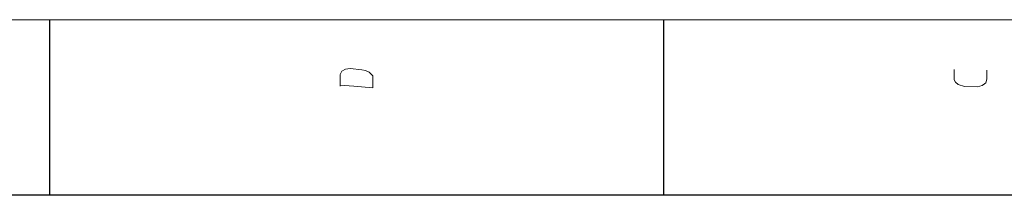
# Model space of a CAD drawing. Extents: x 0 to 841, y 0 to 594.
# Tile 78 of 88: x 628 to 712, y 574 to 589. Entities that reach past the tile are written whole.
import ezdxf

# ---------------------------------------------------------------- set-up
doc = ezdxf.new("R2010")
doc.units = 0

msp = doc.modelspace()

# ---------------------------------------------------------------- linework, layer by layer
at = {"lineweight": 13}
msp.add_line((5, 589), (836, 589), dxfattribs=at)
at = {"color": 7, "lineweight": 25, "ltscale": 0.375}
for p, q in [((630.5, 574), (630.5, 589)), ((683, 574), (683, 589))]:
    msp.add_line(p, q, dxfattribs=at)
at = {"color": 7, "lineweight": 25}
msp.add_line((821, 574), (20, 574), dxfattribs=at)
at = {"color": 7, "lineweight": 13}
for points in [[(658.115, 583.177), (658.115, 584.193), (657.8, 584.508), (657.485, 584.647), (657.17, 584.717), (656.19, 584.823), (655.77, 584.787), (655.455, 584.612), (655.315, 584.333), (655.315, 583.318)], [(710.615, 584.7), (710.615, 583.93), (710.51, 583.615), (710.405, 583.51), (710.195, 583.37), (709.81, 583.265), (708.69, 583.3), (708.165, 583.475), (707.92, 583.65), (707.815, 583.86), (707.815, 584.735)], [(655.315, 583.422), (656.505, 583.318), (658.115, 583.177)]]:
    msp.add_lwpolyline(points, dxfattribs=at)

doc.saveas('drawing.dxf')
